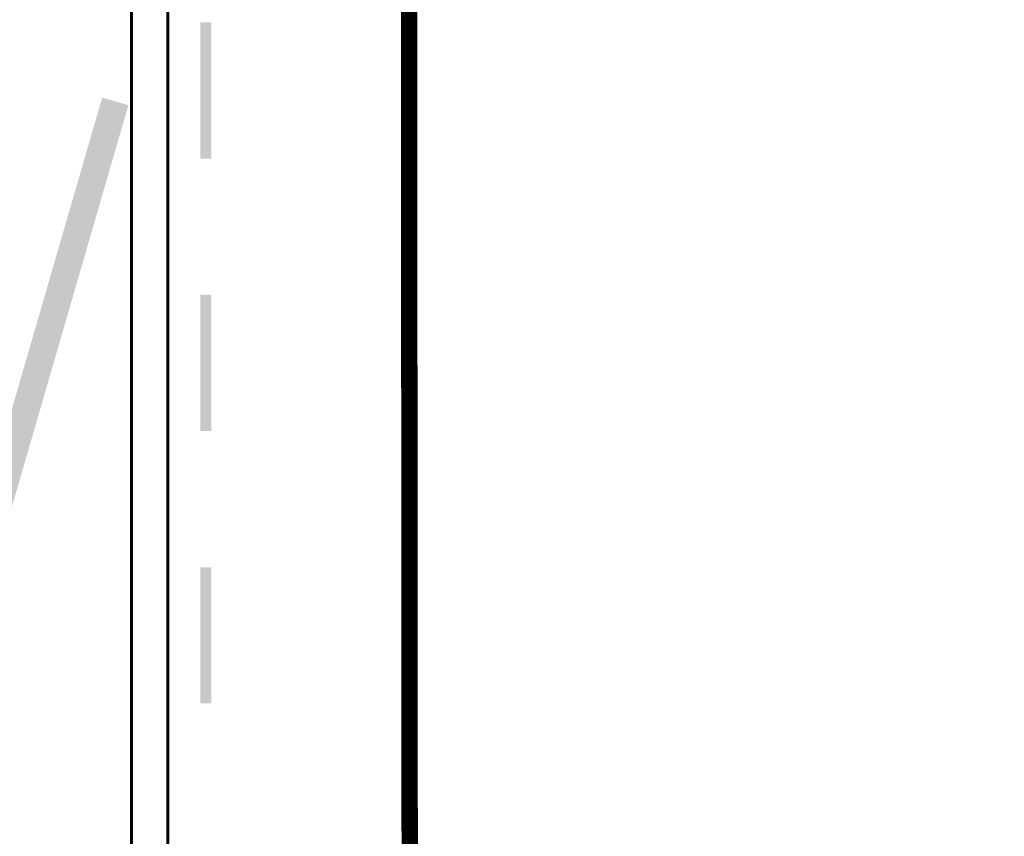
# Model space of a CAD drawing. Header units: millimetres. Extents: x 0 to 420, y 0 to 297.
# Tile 22 of 43: x 125 to 135, y 201 to 210. Entities that reach past the tile are written whole.
import ezdxf

# ---------------------------------------------------------------- set-up
doc = ezdxf.new("R2010")
doc.units = ezdxf.units.MM
for name, pattern in [('K5LT32769', [0]), ('K5LT_BASIC', [0]), ('K5LT_THIN', [0])]:
    doc.linetypes.add(name, pattern=pattern)
for name, color, linetype, true_color in [('План ПС', 7, 'Continuous', 0x666666), ('Существующее оборудование', 7, 'Continuous', 0x7f7f7f), ('Топосъемка', 7, 'Continuous', 0x7f7f7f)]:
    doc.layers.add(name, color=color, linetype=linetype, true_color=true_color)

# ---------------------------------------------------------------- blocks, each defined once
blk = doc.blocks.new('U63')
at = {"layer": 'Существующее оборудование', "linetype": 'K5LT_THIN', "lineweight": 18}
blk.add_line((128.894, 171.597), (128.894, 220.506), dxfattribs=at)
blk = doc.blocks.new('U328')
at = {"layer": 'План ПС', "linetype": 'K5LT_BASIC', "lineweight": 60}
for p, q in [((126.245, 217.112), (126.245, 195.712)), ((125.845, 216.712), (125.845, 196.112))]:
    blk.add_line(p, q, dxfattribs=at)

msp = doc.modelspace()

# ---------------------------------------------------------------- hatches: boundary and pattern name
at = {"layer": 'Топосъемка'}
for points in [[(126.723401, 210.158414), (126.603407, 210.158427), (126.603321, 208.658415), (126.723307, 208.658421)], [(125.811455, 209.247295), (125.52332, 209.330834), (125.509395, 209.282807), (124.846147, 206.995412), (124.058757, 204.279867), (123.449653, 202.179195), (123.074123, 201.966112), (122.987137, 201.916772), (123.13517, 201.655841), (123.178672, 201.680514), (123.650754, 201.948366), (123.720809, 202.037053), (124.346899, 204.196311), (125.134289, 206.911855), (125.783605, 209.151242)], [(126.72322, 207.15841), (126.603227, 207.158423), (126.603113, 205.658423), (126.723126, 205.658417)], [(126.723039, 204.158406), (126.603046, 204.158419), (126.602951, 202.658426), (126.722946, 202.658412)]]:
    msp.add_hatch(color=256, dxfattribs=at).paths.add_polyline_path(points)

# ---------------------------------------------------------------- linework, layer by layer
at = {"layer": 'Топосъемка', "linetype": 'K5LT32769', "const_width": 0.18}
msp.add_lwpolyline([(134.388461, 220.513938), (128.893515, 220.506265), (128.930196, 171.780086), (177.218949, 171.597194), (177.184822, 220.573702)], close=True, dxfattribs=at)

# ---------------------------------------------------------------- block references
at = {"layer": 'План ПС'}
msp.add_blockref('U328', (0, 0), dxfattribs=at)
at = {"layer": 'Существующее оборудование'}
msp.add_blockref('U63', (0, 0), dxfattribs=at)

doc.saveas('drawing.dxf')
